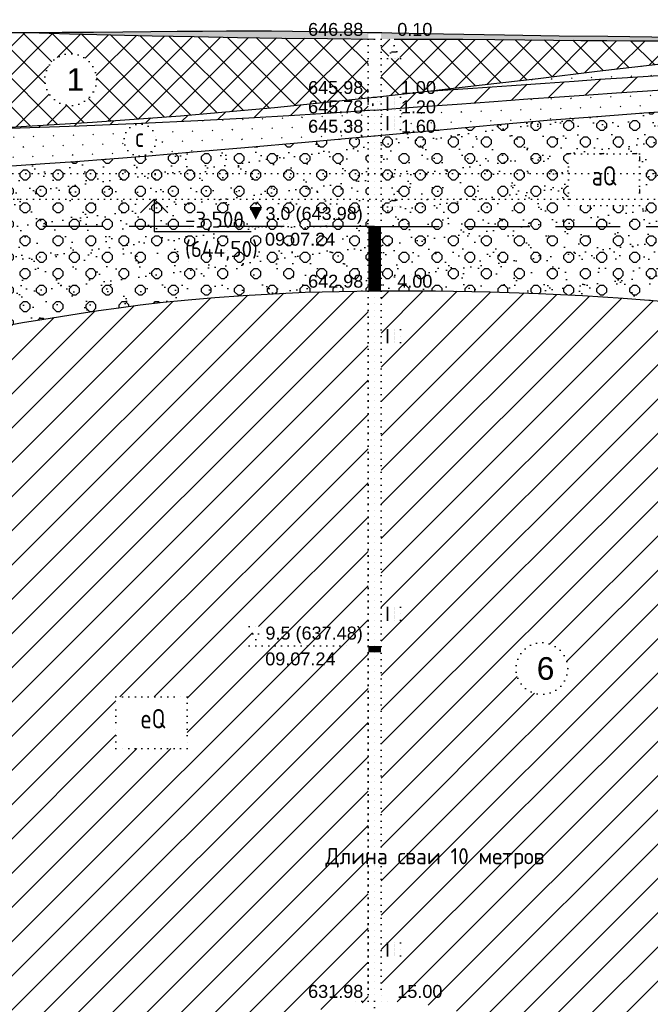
# Model space of a CAD drawing. Header units: millimetres. Extents: x -56135 to 1694203, y -446411 to -23139.
# Tile 54 of 256: x 340041 to 349799, y -121844 to -106594. Entities that reach past the tile are written whole.
import ezdxf

# ---------------------------------------------------------------- set-up
doc = ezdxf.new("R2010")
doc.units = ezdxf.units.MM
for name, pattern in [('CONTI', [1, 0, 1]), ('DASHED', [7, 5, -2, 0]), ('L2', [1, 0, 1])]:
    doc.linetypes.add(name, pattern=pattern)
for name, color, linetype, lineweight in [('0 Фундамент', 5, 'Continuous', 30), ('A-ANNO-NOTE-2', 7, 'Continuous', 18), ('G-ANNO-DIMS', 7, 'Continuous', 9), ('G-ANNO-DIMS-1', 7, 'Continuous', 18)]:
    doc.layers.add(name, color=color, linetype=linetype, lineweight=lineweight)
doc.layers.add('CUT_LRS', color=7, linetype='CONTI')
doc.layers.add('CUT_TST', color=7, linetype='CONTI')
doc.styles.add('ISOCPEUR', font='GOST_Common.ttf', dxfattribs={"height": 450})
doc.styles.get("Standard").update_dxf_attribs({"font": 'arial.ttf'})
pattern_1 = [(45, (-705.022, 159.7972), (-2.55, 2.55), [0.721249, -2.884996]), (45, (-704.002, 158.7772), (-2.55, 2.55), [0.721249, -2.884996]), (135, (-704.512, 158.7772), (-2.55, -2.55), [0.721249, -2.884996]), (135, (-703.492, 159.7972), (-2.55, -2.55), [0.721249, -2.884996]), (0, (-704.512, 158.7772), (2.55, 2.55), [0.51, -4.59]), (0, (-704.512, 160.3072), (2.55, 2.55), [0.51, -4.59]), (90, (-705.022, 159.2872), (-2.55, 2.55), [0.51, -4.59]), (90, (-703.492, 159.2872), (-2.55, 2.55), [0.51, -4.59])]
pattern_2 = [(37.5, (-706.807, 158.2672), (-0.125987, 3.853648), [0, -3.04, 0, -3.4, 0, -3.25]), (7.5, (-706.807, 158.267), (3.539553, 5.644292), [0, -1.64, 0, -2.74, 0, -1.05]), (327.5, (-709.267, 158.2672), (6.228284, 0.011318), [0, -1, 0, -3.6, 0, -4.7]), (317.5, (-709.267, 158.267), (6.012253, 1.75535), [0, -0.5, 0, -2.36, 0, -2.7])]
pattern_3 = [(45, (-706.807, 158.2672), (-2.65165, 2.65165), [])]
pattern_4 = [(45, (-706.807, 158.2672), (-1.484924, 1.484924), [0.15, -2.1])]

# ---------------------------------------------------------------- blocks, each defined once
blk = doc.blocks.new('UZ_971')
at = {"layer": 'CUT_TST', "color": 0}
for p, q in [((0, 0), (1, 2)), ((1, 2), (0.4, 0)), ((1, 2), (0.7, 0)), ((1, 2), (2, 0)), ((1, 2), (1, 0)), ((1, 2), (1.3, 0)), ((1, 2), (1.6, 0)), ((2, 0), (0, 0))]:
    blk.add_line(p, q, dxfattribs=at)
blk = doc.blocks.new('UZ_970')
at = {"layer": 'CUT_TST', "color": 0}
for p, q in [((0, 0), (0, 2)), ((0, 2), (2, 2)), ((0, 1.8), (2, 1.8)), ((0, 1.6), (2, 1.6)), ((2, 2), (2, 0)), ((0, 1.4), (2, 1.4)), ((0, 1.2), (2, 1.2)), ((0, 1), (2, 1)), ((0, 0.8), (2, 0.8)), ((0, 0.6), (2, 0.6)), ((0, 0.4), (2, 0.4)), ((0, 0.2), (2, 0.2)), ((2, 0), (0, 0))]:
    blk.add_line(p, q, dxfattribs=at)
blk = doc.blocks.new('геология разряи 2-2')
at = {"layer": 'CUT_LRS', "linetype": 'Continuous'}
h = blk.add_hatch(dxfattribs=at)
h.set_pattern_fill('POCHVA', color=256, scale=11, style=0)
h.set_pattern_definition([(0, (-706.807, 158.2672), (1.65, 2.2), [1.32, -1.98]), (0, (-706.587, 157.9372), (1.65, 2.2), [0.88, -2.42]), (0, (-706.367, 157.6072), (1.65, 2.2), [0.44, -2.86]), (90, (-706.1469, 156.8372), (-1.65, 2.2), [1.1, -3.3]), (53.13, (-705.377, 157.0792), (-3.3, 6e-06), [1.43, -1.32]), (53.13, (-704.937, 156.8372), (-3.3, 6e-06), [1.43, -1.32]), (53.13, (-704.497, 156.5952), (-3.3, 6e-06), [1.43, -1.32])])
h.paths.add_polyline_path([(-123.58, -198.43), (-132.18, -198.25), (-135.29, -198.2), (-138.53, -198.18), (-141.93, -198.17), (-145.48, -198.18), (-149.21, -198.2), (-153.12, -198.24), (-157.22, -198.27), (-161.53, -198.32), (-166.07, -198.36), (-170.91, -198.4), (-176.11, -198.43), (-169.8, -198.61), (-163.44, -198.78), (-157.02, -198.93), (-150.49, -199.07), (-143.81, -199.18), (-136.96, -199.29), (-129.9, -199.37), (-123.58, -199.44)])
h.paths.add_polyline_path([(-86.47, -199.02), (-94.02, -198.92), (-102.47, -198.79), (-111.95, -198.64), (-121.58, -198.47), (-121.58, -199.45), (-120.58, -199.45), (-119.58, -199.45), (-114.1, -199.46), (-108.91, -199.48), (-104, -199.52), (-99.34, -199.56), (-94.91, -199.6), (-90.69, -199.65), (-86.65, -199.69), (-82.77, -199.72), (-79.01, -199.74), (-75.26, -199.74), (-71.4, -199.74), (-67.28, -199.71), (-62.8, -199.68), (-57.82, -199.62), (-52.21, -199.55), (-45.85, -199.47), (-42.63, -199.09), (-44.81, -199.15), (-49.15, -199.22), (-53.58, -199.25), (-58.16, -199.25), (-62.96, -199.23), (-68.08, -199.2), (-73.62, -199.15), (-79.71, -199.1)])
h.paths.add_polyline_path([(-133.39, -199.45), (-125.53, -199.45), (-125.53, -196.44), (-133.39, -196.44)], flags=9)
h.paths.add_polyline_path([(-119.59, -199.45), (-114.73, -199.45), (-114.73, -196.44), (-119.59, -196.44)], flags=9)
at = {"layer": 'CUT_LRS'}
h = blk.add_hatch(dxfattribs=at)
h.set_pattern_fill('TEHNO', color=256, scale=25, style=0)
h.set_pattern_definition([(45, (-706.807, 158.2672), (-2.209709, 2.209709), []), (135, (-706.807, 158.2672), (-2.209709, -2.209709), [])])
h.paths.add_polyline_path([(-181.77, -198.44), (-187.94, -198.43), (-194.72, -198.4), (-202.18, -198.34), (-210.38, -198.25), (-220.58, -198.16), (-220.58, -214.15), (-220.58, -214.15), (-219.58, -214.15), (-218.58, -214.15), (-218.58, -214.15), (-212.11, -214.14), (-201.87, -213.98), (-190.83, -213.64), (-178.96, -213.1), (-166.24, -212.33), (-152.62, -211.32), (-138.08, -210.03), (-123.58, -208.55), (-123.58, -199.44), (-129.9, -199.37), (-136.96, -199.29), (-143.81, -199.18), (-150.49, -199.07), (-157.02, -198.93), (-163.44, -198.78), (-169.8, -198.61), (-176.11, -198.43)])
h.paths.add_polyline_path([(-165.62, -205.72, -1), (-173.62, -205.72, -1)], flags=16)
h.paths.add_polyline_path([(-188.82, -210.06), (-199.82, -210.06), (-199.82, -206.06), (-199.82, -202.06), (-188.82, -202.06)], flags=16)
h.paths.add_polyline_path([(-217.58, -202.15), (-219.58, -202.15), (-218.58, -200.15)], flags=16)
h.paths.add_polyline_path([(-217.58, -212.15), (-219.58, -212.15), (-218.58, -210.15)], flags=16)
h.paths.add_polyline_path([(-105.96, -206.55), (-97.29, -205.53), (-88.13, -204.44), (-78.27, -203.27), (-67.54, -202), (-55.72, -200.61), (-45.85, -199.47), (-52.21, -199.55), (-57.82, -199.62), (-62.8, -199.68), (-67.28, -199.71), (-71.4, -199.74), (-75.26, -199.74), (-79.01, -199.74), (-82.77, -199.72), (-86.65, -199.69), (-90.69, -199.65), (-94.91, -199.6), (-99.34, -199.56), (-104, -199.52), (-108.91, -199.48), (-114.1, -199.46), (-119.58, -199.45), (-120.58, -199.45), (-121.58, -199.45), (-121.58, -208.34), (-114.33, -207.52)])
h.paths.add_polyline_path([(-118.58, -202.45), (-120.58, -202.45), (-119.58, -200.45)], flags=16)
h.paths.add_polyline_path([(-196.95, -203.51), (-192.45, -203.51), (-192.45, -208.02), (-196.95, -208.02)], flags=8)
h.paths.add_polyline_path([(-171.14, -203.09), (-168.39, -203.09), (-168.39, -208.34), (-171.14, -208.34)], flags=8)
h.paths.add_polyline_path([(-133.39, -211.45), (-125.67, -211.45), (-125.67, -208.44), (-133.39, -208.44)], flags=25)
h.paths.add_polyline_path([(-133.39, -208.45), (-125.67, -208.45), (-125.67, -205.44), (-133.39, -205.44)], flags=24)
h.paths.add_polyline_path([(-218.59, -214.15), (-213.73, -214.15), (-213.73, -211.14), (-218.59, -211.14)], flags=9)
h.paths.add_polyline_path([(-119.03, -208.45), (-114.17, -208.45), (-114.17, -205.44), (-119.03, -205.44)], flags=9)
at = {"layer": 'CUT_LRS', "linetype": 'Continuous'}
h = blk.add_hatch(dxfattribs=at)
h.set_pattern_fill('SUGL_D', color=256, scale=30, style=0)
h.set_pattern_definition(pattern_3)
h.paths.add_polyline_path([(-54.85, -206.2), (-50.72, -206.08), (-46.36, -205.97), (-41.82, -205.89), (-37.17, -205.82), (-32.49, -205.76), (-27.87, -205.71), (-23.36, -205.68), (-19.06, -205.66), (-15.03, -205.65), (-14.03, -205.65), (-14.03, -203.65), (-15.03, -203.65), (-19.06, -203.66), (-23.36, -203.68), (-27.85, -203.71), (-32.47, -203.75), (-37.12, -203.8), (-41.72, -203.86), (-46.21, -203.93), (-50.5, -204.01), (-54.52, -204.1), (-58.31, -204.21), (-61.88, -204.32), (-65.29, -204.44), (-68.56, -204.58), (-71.73, -204.73), (-74.83, -204.88), (-77.91, -205.06), (-81.01, -205.24), (-84.26, -205.45), (-87.78, -205.68), (-91.72, -205.95), (-96.2, -206.26), (-101.38, -206.62), (-107.37, -207.04), (-114.33, -207.52), (-121.58, -208.34), (-121.58, -208.45), (-120.58, -208.45), (-118.58, -208.45), (-118.58, -210.15), (-115.93, -209.95), (-109.79, -209.51), (-104.12, -209.1), (-98.87, -208.72), (-93.99, -208.38), (-89.44, -208.07), (-85.17, -207.79), (-81.13, -207.52), (-77.27, -207.28), (-73.53, -207.05), (-69.87, -206.85), (-66.23, -206.66), (-62.55, -206.49), (-58.77, -206.33)])
h.paths.add_polyline_path([(-23.84, -207.65), (-15.98, -207.65), (-15.98, -204.64), (-23.84, -204.64)], flags=25)
h.paths.add_polyline_path([(-23.84, -204.65), (-15.98, -204.65), (-15.98, -201.64), (-23.84, -201.64)], flags=9)
h.paths.add_polyline_path([(-119.03, -211.45), (-114.17, -211.45), (-114.17, -208.44), (-119.03, -208.44)], flags=9)
h.paths.add_polyline_path([(-119.03, -208.45), (-114.17, -208.45), (-114.17, -205.44), (-119.03, -205.44)], flags=25)
h = blk.add_hatch(dxfattribs=at)
h.set_pattern_fill('PESOK_S', color=256, scale=30, style=0)
h.set_pattern_definition(pattern_4)
h.paths.add_polyline_path([(-14.03, -201.65), (-15.03, -201.65), (-16.03, -201.65), (-19.56, -201.65), (-22.8, -201.66), (-25.81, -201.68), (-28.66, -201.71), (-31.41, -201.74), (-34.11, -201.78), (-36.85, -201.81), (-39.67, -201.86), (-42.65, -201.9), (-45.84, -201.94), (-49.31, -202), (-53.11, -202.08), (-57.31, -202.17), (-61.97, -202.29), (-67.15, -202.44), (-72.9, -202.63), (-78.27, -203.27), (-88.13, -204.44), (-97.29, -205.53), (-105.96, -206.55), (-114.33, -207.52), (-107.37, -207.04), (-101.38, -206.62), (-96.2, -206.26), (-91.72, -205.95), (-87.78, -205.68), (-84.26, -205.45), (-81.01, -205.24), (-77.91, -205.06), (-74.83, -204.88), (-71.73, -204.73), (-68.56, -204.58), (-65.29, -204.44), (-61.88, -204.32), (-58.31, -204.21), (-54.52, -204.1), (-50.5, -204.01), (-46.21, -203.93), (-41.72, -203.86), (-37.12, -203.8), (-32.47, -203.75), (-27.85, -203.71), (-23.36, -203.68), (-19.06, -203.66), (-15.03, -203.65), (-14.03, -203.65)])
h.paths.add_polyline_path([(-23.84, -204.65), (-15.98, -204.65), (-15.98, -201.64), (-23.84, -201.64)], flags=9)
h = blk.add_hatch(dxfattribs=at)
h.set_pattern_fill('PESOK_S', color=256, scale=30, style=0)
h.set_pattern_definition(pattern_4)
h.paths.add_polyline_path([(-36.91, -208.81), (-30.99, -208.71), (-25.07, -208.65), (-19.09, -208.63), (-14.03, -208.64), (-14.03, -205.65), (-15.03, -205.65), (-19.06, -205.66), (-23.36, -205.68), (-27.87, -205.71), (-32.49, -205.76), (-37.17, -205.82), (-41.82, -205.89), (-46.36, -205.97), (-50.72, -206.08), (-54.85, -206.2), (-58.77, -206.33), (-62.55, -206.49), (-66.23, -206.66), (-69.87, -206.85), (-73.53, -207.05), (-77.27, -207.28), (-81.13, -207.52), (-85.17, -207.79), (-89.44, -208.07), (-93.99, -208.38), (-98.87, -208.72), (-104.12, -209.1), (-109.79, -209.51), (-115.93, -209.95), (-118.58, -210.15), (-118.58, -210.45), (-120.58, -210.45), (-121.58, -210.45), (-121.58, -214.35), (-113.03, -213.54), (-104.16, -212.74), (-95.9, -212.03), (-88.17, -211.42), (-80.9, -210.88), (-74.01, -210.42), (-67.43, -210.02), (-61.08, -209.69), (-54.89, -209.4), (-48.82, -209.16), (-42.84, -208.96)])
h.paths.add_polyline_path([(-118.58, -211.45), (-118.58, -213.45), (-120.58, -213.45), (-120.58, -211.45)], flags=16)
h.paths.add_polyline_path([(-23.84, -210.65), (-16.12, -210.65), (-16.12, -207.64), (-23.84, -207.64)], flags=25)
h.paths.add_polyline_path([(-23.84, -207.65), (-15.98, -207.65), (-15.98, -204.64), (-23.84, -204.64)], flags=9)
h.paths.add_polyline_path([(-119.03, -214.45), (-114.17, -214.45), (-114.17, -211.44), (-119.03, -211.44)], flags=9)
h.paths.add_polyline_path([(-119.03, -211.45), (-114.17, -211.45), (-114.17, -208.44), (-119.03, -208.44)], flags=24)
h = blk.add_hatch(dxfattribs=at)
h.set_pattern_fill('SUGL_D', color=256, scale=30, style=0)
h.set_pattern_definition(pattern_3)
h.paths.add_polyline_path([(-123.58, -208.55), (-138.08, -210.03), (-152.62, -211.32), (-166.24, -212.33), (-178.96, -213.1), (-190.83, -213.64), (-178.99, -213.29), (-168.3, -212.91), (-158.64, -212.52), (-149.93, -212.12), (-142.07, -211.71), (-134.96, -211.29), (-128.49, -210.87), (-123.58, -210.52)])
h.paths.add_polyline_path([(-133.39, -211.45), (-125.67, -211.45), (-125.67, -208.44), (-133.39, -208.44)], flags=9)
h = blk.add_hatch(dxfattribs=at)
h.set_pattern_fill('PESOK_S', color=256, scale=30, style=0)
h.set_pattern_definition(pattern_4)
h.paths.add_polyline_path([(-142.65, -216.24), (-133.35, -215.42), (-123.58, -214.54), (-123.58, -210.52), (-128.49, -210.87), (-134.96, -211.29), (-142.07, -211.71), (-149.93, -212.12), (-158.64, -212.52), (-168.3, -212.91), (-178.89, -213.28), (-178.89, -219.07), (-178, -219.02), (-173.6, -218.72), (-168.86, -218.39), (-163.58, -217.99), (-157.57, -217.51), (-150.66, -216.93)])
h.paths.add_polyline_path([(-161.37, -215.07, -1), (-156.41, -215.07, -1)], flags=16)
h.paths.add_polyline_path([(-159.61, -213.07), (-158.37, -213.07), (-158.37, -216.27), (-159.61, -216.27)], flags=8)
h.paths.add_polyline_path([(-133.39, -214.45), (-125.81, -214.45), (-125.81, -211.44), (-133.39, -211.44)], flags=24)
h.paths.add_polyline_path([(-133.39, -211.45), (-125.67, -211.45), (-125.67, -208.44), (-133.39, -208.44)], flags=9)
at = {"layer": 'CUT_LRS'}
h = blk.add_hatch(dxfattribs=at)
h.set_pattern_fill('GR_GR', color=256, scale=17, style=0)
h.set_pattern_definition(pattern_1)
h.paths.add_polyline_path([(-42.84, -208.96), (-48.82, -209.16), (-54.89, -209.4), (-61.08, -209.69), (-67.43, -210.02), (-69.78, -210.17), (-68.22, -212.92, -0.574354), (-62.25, -216.4, -1), (-70.25, -216.4, -0.270362), (-68.22, -212.92), (-69.78, -210.17), (-74.01, -210.42), (-80.9, -210.88), (-88.17, -211.42), (-95.9, -212.03), (-104.16, -212.74), (-113.03, -213.54), (-121.58, -214.35), (-121.58, -238.45), (-120.58, -238.45), (-119.58, -238.45), (-113.17, -238.46), (-104.78, -238.6), (-97.24, -238.84), (-90.41, -239.18), (-84.1, -239.59), (-78.17, -240.06), (-72.44, -240.55), (-66.75, -241.06), (-60.95, -241.56), (-54.99, -242.04), (-48.81, -242.49), (-42.36, -242.88), (-35.61, -243.21), (-28.5, -243.46), (-20.99, -243.61), (-14.03, -243.64), (-14.03, -208.64), (-19.09, -208.63), (-25.07, -208.65), (-30.99, -208.71), (-36.91, -208.81)])
h.paths.add_polyline_path([(-41.2, -221.45, -1), (-49.2, -221.45, -1)], flags=16)
h.paths.add_polyline_path([(-81.59, -217.24), (-81.59, -225.24), (-92.59, -225.24), (-92.59, -221.24), (-92.59, -217.24)], flags=16)
h.paths.add_polyline_path([(-120.58, -225.45), (-119.58, -223.45), (-118.58, -225.45)], flags=16)
h.paths.add_polyline_path([(-46.94, -225.2), (-43.19, -225.2), (-43.19, -218.08), (-46.94, -218.08)], flags=24)
h.paths.add_polyline_path([(-89.92, -223.84), (-84.57, -223.84), (-84.57, -217.74), (-89.92, -217.74)], flags=8)
h.paths.add_polyline_path([(-30.41, -229.15), (-20.99, -229.15), (-20.99, -226.15), (-30.41, -226.15)], flags=24)
h.paths.add_polyline_path([(-30.51, -225.36), (-17.51, -225.36), (-17.51, -221.93), (-30.51, -221.93)], flags=24)
h.paths.add_polyline_path([(-23.83, -243.65), (-15.98, -243.65), (-15.98, -240.65), (-23.83, -240.65)], flags=9)
h.paths.add_polyline_path([(-23.83, -210.65), (-16.12, -210.65), (-16.12, -207.65), (-23.83, -207.65)], flags=9)
h.paths.add_polyline_path([(-119.58, -238.45), (-114.3, -238.45), (-114.3, -235.45), (-119.58, -235.45)], flags=25)
h.paths.add_polyline_path([(-119.03, -214.45), (-114.17, -214.45), (-114.17, -211.45), (-119.03, -211.45)], flags=24)
h = blk.add_hatch(dxfattribs=at)
h.set_pattern_fill('AR-SAND', color=256, scale=2, style=0)
h.set_pattern_definition(pattern_2)
h.paths.add_polyline_path([(-70.25, -216.4, -0.270362), (-68.22, -212.92), (-69.78, -210.17), (-74.01, -210.42), (-80.9, -210.88), (-88.17, -211.42), (-95.9, -212.03), (-104.16, -212.74), (-113.03, -213.54), (-121.58, -214.35), (-121.58, -238.45), (-120.58, -238.45), (-119.58, -238.45), (-113.17, -238.46), (-104.78, -238.6), (-97.24, -238.84), (-90.41, -239.18), (-84.1, -239.59), (-78.17, -240.06), (-72.44, -240.55), (-66.75, -241.06), (-60.95, -241.56), (-54.99, -242.04), (-48.81, -242.49), (-42.36, -242.88), (-35.61, -243.21), (-28.5, -243.46), (-20.99, -243.61), (-14.03, -243.64), (-14.03, -208.64), (-19.09, -208.63), (-25.07, -208.65), (-30.99, -208.71), (-36.91, -208.81), (-42.84, -208.96), (-48.82, -209.16), (-54.89, -209.4), (-61.08, -209.69), (-67.43, -210.02), (-69.78, -210.17), (-68.22, -212.92, -0.574354), (-62.25, -216.4, -1)])
h.paths.add_polyline_path([(-41.2, -221.45, -1), (-49.2, -221.45, -1)], flags=16)
h.paths.add_polyline_path([(-81.59, -225.24), (-92.59, -225.24), (-92.59, -221.24), (-92.59, -217.24), (-81.59, -217.24)], flags=16)
h.paths.add_polyline_path([(-120.58, -225.45), (-119.58, -223.45), (-118.58, -225.45)], flags=16)
h.paths.add_polyline_path([(-46.94, -225.2), (-43.19, -225.2), (-43.19, -218.08), (-46.94, -218.08)], flags=24)
h.paths.add_polyline_path([(-89.92, -223.84), (-84.57, -223.84), (-84.57, -217.74), (-89.92, -217.74)], flags=8)
h.paths.add_polyline_path([(-30.41, -229.15), (-20.99, -229.15), (-20.99, -226.15), (-30.41, -226.15)], flags=24)
h.paths.add_polyline_path([(-30.51, -225.36), (-17.51, -225.36), (-17.51, -221.93), (-30.51, -221.93)], flags=24)
h.paths.add_polyline_path([(-23.83, -243.65), (-15.98, -243.65), (-15.98, -240.65), (-23.83, -240.65)], flags=9)
h.paths.add_polyline_path([(-23.83, -210.65), (-16.12, -210.65), (-16.12, -207.65), (-23.83, -207.65)], flags=9)
h.paths.add_polyline_path([(-119.58, -238.45), (-114.3, -238.45), (-114.3, -235.45), (-119.58, -235.45)], flags=25)
h.paths.add_polyline_path([(-119.03, -214.45), (-114.17, -214.45), (-114.17, -211.45), (-119.03, -211.45)], flags=24)
h = blk.add_hatch(dxfattribs=at)
h.set_pattern_fill('GR_GR', color=256, scale=17, style=0)
h.set_pattern_definition(pattern_1)
h.paths.add_polyline_path([(-165.3, -241.48), (-162.18, -241.05), (-158.87, -240.63), (-155.29, -240.22), (-151.44, -239.83), (-147.32, -239.47), (-142.93, -239.15), (-138.26, -238.88), (-133.32, -238.67), (-128.09, -238.52), (-123.58, -238.46), (-123.58, -214.54), (-133.35, -215.42), (-142.65, -216.24), (-150.66, -216.93), (-157.57, -217.51), (-163.58, -217.99), (-168.86, -218.39), (-173.6, -218.72), (-178, -219.02), (-182.23, -219.28), (-186.43, -219.51), (-190.74, -219.7), (-195.29, -219.87), (-200.22, -220), (-205.65, -220.09), (-211.73, -220.14), (-218.58, -220.15), (-220.58, -220.15), (-220.58, -248.11), (-215.34, -247.93), (-209.58, -247.6), (-204.28, -247.19), (-199.39, -246.7), (-194.9, -246.17), (-190.76, -245.6), (-186.94, -245.02), (-183.41, -244.45), (-180.13, -243.9), (-177.05, -243.37), (-174.08, -242.87), (-171.18, -242.39), (-168.28, -241.93)])
h.paths.add_polyline_path([(-196.7, -236.93, -1), (-204.7, -236.93, -1)], flags=16)
h.paths.add_polyline_path([(-217.58, -236.15), (-219.58, -236.15), (-218.58, -234.15)], flags=16)
h.paths.add_polyline_path([(-202.18, -234.31), (-198.93, -234.31), (-198.93, -239.56), (-202.18, -239.56)], flags=8)
h.paths.add_polyline_path([(-140.05, -231.95), (-130.48, -231.95), (-130.48, -228.94), (-140.05, -228.94)], flags=24)
h.paths.add_polyline_path([(-140.06, -228.16), (-127.34, -228.16), (-127.34, -224.73), (-140.06, -224.73)], flags=24)
h.paths.add_polyline_path([(-133.39, -238.45), (-125.53, -238.45), (-125.53, -235.44), (-133.39, -235.44)], flags=24)
h.paths.add_polyline_path([(-218.59, -248.15), (-213.44, -248.15), (-213.44, -245.14), (-218.59, -245.14)], flags=9)
h = blk.add_hatch(dxfattribs=at)
h.set_pattern_fill('AR-SAND', color=256, scale=2, style=0)
h.set_pattern_definition(pattern_2)
h.paths.add_polyline_path([(-168.86, -218.39), (-173.6, -218.72), (-178, -219.02), (-182.23, -219.28), (-186.43, -219.51), (-190.74, -219.7), (-195.29, -219.87), (-200.22, -220), (-205.65, -220.09), (-211.73, -220.14), (-218.58, -220.15), (-220.58, -220.15), (-220.58, -248.11), (-215.34, -247.93), (-209.58, -247.6), (-204.28, -247.19), (-199.39, -246.7), (-194.9, -246.17), (-190.76, -245.6), (-186.94, -245.02), (-183.41, -244.45), (-180.13, -243.9), (-177.05, -243.37), (-174.08, -242.87), (-171.18, -242.39), (-168.28, -241.93), (-165.3, -241.48), (-162.18, -241.05), (-158.87, -240.63), (-155.29, -240.22), (-151.44, -239.83), (-147.32, -239.47), (-142.93, -239.15), (-138.26, -238.88), (-133.32, -238.67), (-128.09, -238.52), (-123.58, -238.46), (-123.58, -214.54), (-133.35, -215.42), (-142.65, -216.24), (-150.66, -216.93), (-157.57, -217.51), (-163.58, -217.99)])
h.paths.add_polyline_path([(-196.7, -236.93, -1), (-204.7, -236.93, -1)], flags=16)
h.paths.add_polyline_path([(-217.58, -236.15), (-219.58, -236.15), (-218.58, -234.15)], flags=16)
h.paths.add_polyline_path([(-202.18, -234.31), (-198.93, -234.31), (-198.93, -239.56), (-202.18, -239.56)], flags=8)
h.paths.add_polyline_path([(-140.05, -231.95), (-130.48, -231.95), (-130.48, -228.94), (-140.05, -228.94)], flags=24)
h.paths.add_polyline_path([(-140.06, -228.16), (-127.34, -228.16), (-127.34, -224.73), (-140.06, -224.73)], flags=24)
h.paths.add_polyline_path([(-133.39, -238.45), (-125.53, -238.45), (-125.53, -235.44), (-133.39, -235.44)], flags=24)
h.paths.add_polyline_path([(-218.59, -248.15), (-213.44, -248.15), (-213.44, -245.14), (-218.59, -245.14)], flags=9)
at = {"layer": 'CUT_LRS', "linetype": 'Continuous'}
h = blk.add_hatch(dxfattribs=at)
h.set_pattern_fill('SUGL_D', color=256, scale=30, style=0)
h.set_pattern_definition(pattern_3)
h.paths.add_polyline_path([(-123.58, -238.46), (-128.09, -238.52), (-133.32, -238.67), (-138.26, -238.88), (-142.93, -239.15), (-147.32, -239.47), (-151.44, -239.83), (-155.29, -240.22), (-158.87, -240.63), (-162.18, -241.05), (-165.3, -241.48), (-168.28, -241.93), (-171.18, -242.39), (-174.08, -242.87), (-177.05, -243.37), (-180.13, -243.9), (-183.41, -244.45), (-186.94, -245.02), (-190.76, -245.6), (-194.9, -246.17), (-199.39, -246.7), (-204.28, -247.19), (-209.58, -247.6), (-215.34, -247.93), (-220.58, -248.11), (-220.58, -427.9), (-215.47, -426.62), (-209.97, -424.4), (-205, -421.6), (-200.48, -418.28), (-196.33, -414.55), (-192.47, -410.5), (-188.83, -406.21), (-185.33, -401.78), (-181.89, -397.29), (-178.51, -392.78), (-175.16, -388.29), (-171.83, -383.85), (-168.51, -379.51), (-165.19, -375.29), (-161.86, -371.23), (-158.5, -367.37), (-155.09, -363.74), (-151.55, -360.39), (-147.8, -357.35), (-143.73, -354.68), (-139.27, -352.41), (-134.32, -350.58), (-128.79, -349.25), (-123.58, -348.58)])
h.paths.add_polyline_path([(-217.58, -269.15), (-217.58, -271.15), (-219.58, -271.15), (-219.58, -269.15)], flags=16)
h.paths.add_polyline_path([(-217.58, -251.15), (-219.58, -251.15), (-219.58, -249.15), (-217.58, -249.15)], flags=16)
h.paths.add_polyline_path([(-162.61, -301.32), (-151.61, -301.32), (-151.61, -309.32), (-162.61, -309.32), (-162.61, -305.32)], flags=16)
h.paths.add_polyline_path([(-141.98, -290.45), (-139.98, -290.45), (-140.98, -292.45)], flags=16)
h.paths.add_polyline_path([(-217.58, -297.15), (-217.58, -299.15), (-219.58, -299.15), (-219.58, -297.15)], flags=16)
h.paths.add_polyline_path([(-189.55, -319.4, -1), (-197.55, -319.4, -1)], flags=16)
h.paths.add_polyline_path([(-217.58, -327.15), (-217.58, -329.15), (-219.58, -329.15), (-219.58, -327.15)], flags=16)
h.paths.add_polyline_path([(-217.58, -351.15), (-217.58, -353.15), (-219.58, -353.15), (-219.58, -351.15)], flags=16)
h.paths.add_polyline_path([(-217.58, -381.15), (-217.58, -383.15), (-219.58, -383.15), (-219.58, -381.15)], flags=16)
h.paths.add_polyline_path([(-217.58, -410.15), (-217.58, -412.15), (-219.58, -412.15), (-219.58, -410.15)], flags=16)
h.paths.add_polyline_path([(-159.58, -302.46), (-154.65, -302.46), (-154.65, -306.96), (-159.58, -306.96)], flags=8)
h.paths.add_polyline_path([(-195.21, -316.78), (-191.7, -316.78), (-191.7, -322.03), (-195.21, -322.03)], flags=8)
h.paths.add_polyline_path([(-140.01, -296.95), (-130.44, -296.95), (-130.44, -293.94), (-140.01, -293.94)], flags=24)
h.paths.add_polyline_path([(-140.06, -293.16), (-127.34, -293.16), (-127.34, -289.73), (-140.06, -289.73)], flags=24)
h.paths.add_polyline_path([(-133.39, -348.45), (-126.1, -348.45), (-126.1, -345.44), (-133.39, -345.44)], flags=24)
h.paths.add_polyline_path([(-218.59, -428.15), (-212.15, -428.15), (-212.15, -425.14), (-218.59, -425.14)], flags=9)
h = blk.add_hatch(dxfattribs=at)
h.set_pattern_fill('SUGL_D', color=256, scale=30, style=0)
h.set_pattern_definition(pattern_3)
h.paths.add_polyline_path([(-14.03, -243.64), (-20.99, -243.61), (-28.5, -243.46), (-35.61, -243.21), (-42.36, -242.88), (-48.81, -242.49), (-54.99, -242.04), (-60.95, -241.56), (-66.75, -241.06), (-72.44, -240.55), (-78.17, -240.06), (-84.1, -239.59), (-90.41, -239.18), (-97.24, -238.84), (-104.78, -238.6), (-113.17, -238.46), (-121.58, -238.45), (-121.58, -348.49), (-117.41, -348.64), (-112.46, -349.34), (-107.64, -350.57), (-102.85, -352.38), (-97.99, -354.79), (-92.96, -357.86), (-87.66, -361.6), (-81.99, -366.06), (-75.86, -371.27), (-69.19, -377.22), (-61.88, -383.9), (-53.87, -391.29), (-45.05, -399.37), (-35.37, -408.13), (-24.72, -417.57), (-14.19, -426.65), (-14.03, -426.65)])
h.paths.add_polyline_path([(-92.7, -296.93, -1), (-100.7, -296.93, -1)], flags=16)
h.paths.add_polyline_path([(-73.55, -293.51), (-62.55, -293.51), (-62.55, -301.51), (-73.55, -301.51), (-73.55, -297.51)], flags=16)
h.paths.add_polyline_path([(-118.58, -287.45), (-118.58, -289.45), (-120.58, -289.45), (-120.58, -287.45)], flags=16)
h.paths.add_polyline_path([(-118.58, -246.45), (-120.58, -246.45), (-120.58, -244.45), (-118.58, -244.45)], flags=16)
h.paths.add_polyline_path([(-35.74, -298.22, -1), (-43.74, -298.22, -1)], flags=16)
h.paths.add_polyline_path([(-32.43, -261.65), (-30.43, -261.65), (-31.43, -263.65)], flags=16)
h.paths.add_polyline_path([(-118.58, -339.45), (-118.58, -341.45), (-120.58, -341.45), (-120.58, -339.45)], flags=16)
h.paths.add_polyline_path([(-70.52, -294.65), (-65.59, -294.65), (-65.59, -299.15), (-70.52, -299.15)], flags=8)
h.paths.add_polyline_path([(-41.4, -295.59), (-37.89, -295.59), (-37.89, -300.85), (-41.4, -300.85)], flags=8)
h.paths.add_polyline_path([(-98.36, -294.3), (-94.86, -294.3), (-94.86, -299.56), (-98.36, -299.56)], flags=8)
h.paths.add_polyline_path([(-30.46, -268.15), (-21.03, -268.15), (-21.03, -265.14), (-30.46, -265.14)], flags=24)
h.paths.add_polyline_path([(-30.51, -264.36), (-17.65, -264.36), (-17.65, -260.93), (-30.51, -260.93)], flags=24)
h.paths.add_polyline_path([(-119.59, -348.45), (-113.58, -348.45), (-113.58, -345.44), (-119.59, -345.44)], flags=24)
for p, q in [((-125.58, -199.45), (-124.58, -199.45)), ((-124.58, -199.45), (-122.58, -199.45)), ((-123.58, -198.45), (-123.58, -348.45)), ((-122.58, -199.45), (-120.58, -199.45)), ((-121.58, -198.45), (-121.58, -348.45)), ((-120.58, -199.45), (-119.58, -199.45)), ((-125.58, -208.45), (-124.58, -208.45)), ((-124.58, -208.45), (-122.58, -208.45)), ((-123.58, -208.45), (-121.58, -208.45)), ((-123.58, -208.75), (-121.88, -210.45)), ((-122.78, -208.45), (-121.58, -209.65)), ((-122.58, -208.45), (-120.58, -208.45)), ((-122.58, -208.45), (-121.58, -209.45)), ((-122.38, -208.45), (-121.58, -209.25)), ((-120.58, -208.45), (-119.58, -208.45)), ((-124.58, -210.45), (-122.58, -210.45)), ((-123.58, -208.95), (-122.08, -210.45)), ((-123.58, -209.15), (-122.28, -210.45)), ((-123.58, -210.25), (-123.38, -210.45)), ((-123.58, -210.45), (-121.58, -210.45)), ((-123.58, -210.45), (-123.58, -210.45)), ((-123.58, -210.45), (-121.58, -210.45)), ((-123.58, -210.45), (-121.58, -210.45)), ((-122.58, -210.45), (-120.58, -210.45)), ((-123.58, -211.45), (-121.58, -211.45)), ((-123.58, -212.45), (-121.58, -212.45)), ((-123.58, -213.45), (-121.58, -213.45)), ((-125.58, -214.45), (-124.58, -214.45)), ((-124.58, -214.45), (-122.58, -214.45)), ((-123.58, -214.45), (-121.58, -214.45)), ((-123.58, -214.45), (-121.58, -214.45)), ((-123.58, -214.45), (-121.58, -214.45)), ((-123.58, -214.45), (-121.58, -214.45)), ((-122.58, -214.45), (-120.58, -214.45)), ((-120.58, -214.45), (-119.58, -214.45)), ((-123.58, -215.45), (-121.58, -215.45)), ((-123.58, -216.45), (-121.58, -216.45)), ((-123.58, -217.45), (-121.58, -217.45)), ((-123.58, -218.45), (-121.58, -218.45)), ((-123.58, -219.45), (-121.58, -219.45)), ((-123.58, -220.45), (-121.58, -220.45)), ((-123.58, -221.45), (-121.58, -221.45)), ((-123.58, -222.45), (-121.58, -222.45)), ((-123.58, -223.45), (-121.58, -223.45)), ((-123.58, -224.45), (-121.58, -224.45)), ((-123.58, -225.45), (-121.58, -225.45)), ((-123.58, -226.45), (-121.58, -226.45)), ((-123.58, -227.45), (-121.58, -227.45)), ((-123.58, -228.45), (-121.58, -228.45)), ((-123.58, -228.45), (-121.58, -228.45)), ((-123.58, -228.45), (-121.58, -228.45)), ((-125.58, -238.45), (-124.58, -238.45)), ((-124.58, -238.45), (-122.58, -238.45)), ((-123.58, -238.45), (-121.58, -238.45)), ((-123.58, -238.45), (-121.58, -238.45)), ((-123.58, -238.45), (-121.58, -238.45)), ((-122.58, -238.45), (-120.58, -238.45)), ((-120.58, -238.45), (-119.58, -238.45)), ((-123.58, -239.45), (-121.58, -239.45)), ((-123.58, -240.45), (-121.58, -240.45)), ((-123.58, -241.45), (-121.58, -241.45)), ((-123.58, -242.45), (-121.58, -242.45)), ((-123.58, -243.45), (-121.58, -243.45)), ((-123.58, -244.45), (-121.58, -244.45)), ((-123.58, -245.45), (-121.58, -245.45)), ((-123.58, -246.45), (-121.58, -246.45)), ((-123.58, -247.45), (-121.58, -247.45)), ((-123.58, -248.45), (-121.58, -248.45)), ((-123.58, -249.45), (-121.58, -249.45)), ((-123.58, -250.45), (-121.58, -250.45)), ((-123.58, -251.45), (-121.58, -251.45)), ((-123.58, -252.45), (-121.58, -252.45)), ((-123.58, -253.45), (-121.58, -253.45)), ((-123.58, -254.45), (-121.58, -254.45)), ((-123.58, -255.45), (-121.58, -255.45)), ((-123.58, -256.45), (-121.58, -256.45)), ((-123.58, -257.45), (-121.58, -257.45)), ((-123.58, -258.45), (-121.58, -258.45)), ((-123.58, -259.45), (-121.58, -259.45)), ((-123.58, -260.45), (-121.58, -260.45)), ((-123.58, -261.45), (-121.58, -261.45)), ((-123.58, -262.45), (-121.58, -262.45)), ((-123.58, -263.45), (-121.58, -263.45)), ((-123.58, -264.45), (-121.58, -264.45)), ((-123.58, -265.45), (-121.58, -265.45)), ((-123.58, -266.45), (-121.58, -266.45)), ((-123.58, -267.45), (-121.58, -267.45)), ((-123.58, -268.45), (-121.58, -268.45)), ((-123.58, -269.45), (-121.58, -269.45)), ((-123.58, -270.45), (-121.58, -270.45)), ((-123.58, -271.45), (-121.58, -271.45)), ((-123.58, -272.45), (-121.58, -272.45)), ((-123.58, -273.45), (-121.58, -273.45)), ((-123.58, -274.45), (-121.58, -274.45)), ((-123.58, -275.45), (-121.58, -275.45)), ((-123.58, -276.45), (-121.58, -276.45)), ((-123.58, -277.45), (-121.58, -277.45)), ((-123.58, -278.45), (-121.58, -278.45)), ((-123.58, -279.45), (-121.58, -279.45)), ((-123.58, -280.45), (-121.58, -280.45)), ((-123.58, -281.45), (-121.58, -281.45)), ((-123.58, -282.45), (-121.58, -282.45)), ((-123.58, -283.45), (-121.58, -283.45)), ((-123.58, -284.45), (-121.58, -284.45)), ((-123.58, -285.45), (-121.58, -285.45)), ((-123.58, -286.45), (-121.58, -286.45)), ((-123.58, -287.45), (-121.58, -287.45)), ((-123.58, -288.45), (-121.58, -288.45)), ((-123.58, -289.45), (-121.58, -289.45)), ((-123.58, -290.45), (-121.58, -290.45)), ((-123.58, -291.45), (-121.58, -291.45)), ((-123.58, -292.45), (-121.58, -292.45)), ((-123.58, -293.45), (-121.58, -293.45)), ((-123.58, -293.45), (-121.58, -293.45)), ((-123.58, -293.45), (-121.58, -293.45)), ((-123.58, -294.45), (-121.58, -294.45)), ((-123.58, -294.45), (-121.58, -294.45)), ((-123.58, -294.45), (-121.58, -294.45)), ((-123.58, -295.45), (-121.58, -295.45)), ((-123.58, -296.45), (-121.58, -296.45)), ((-123.58, -297.45), (-121.58, -297.45)), ((-123.58, -298.45), (-121.58, -298.45)), ((-123.58, -299.45), (-121.58, -299.45)), ((-123.58, -300.45), (-121.58, -300.45)), ((-123.58, -301.45), (-121.58, -301.45)), ((-123.58, -302.45), (-121.58, -302.45)), ((-123.58, -303.45), (-121.58, -303.45)), ((-123.58, -304.45), (-121.58, -304.45)), ((-123.58, -305.45), (-121.58, -305.45)), ((-123.58, -306.45), (-121.58, -306.45)), ((-123.58, -307.45), (-121.58, -307.45)), ((-123.58, -308.45), (-121.58, -308.45)), ((-123.58, -309.45), (-121.58, -309.45)), ((-123.58, -310.45), (-121.58, -310.45)), ((-123.58, -311.45), (-121.58, -311.45)), ((-123.58, -312.45), (-121.58, -312.45)), ((-123.58, -313.45), (-121.58, -313.45)), ((-123.58, -314.45), (-121.58, -314.45)), ((-123.58, -315.45), (-121.58, -315.45)), ((-123.58, -316.45), (-121.58, -316.45)), ((-123.58, -317.45), (-121.58, -317.45)), ((-123.58, -318.45), (-121.58, -318.45)), ((-123.58, -319.45), (-121.58, -319.45)), ((-123.58, -320.45), (-121.58, -320.45)), ((-123.58, -321.45), (-121.58, -321.45)), ((-123.58, -322.45), (-121.58, -322.45)), ((-123.58, -323.45), (-121.58, -323.45)), ((-123.58, -324.45), (-121.58, -324.45)), ((-123.58, -325.45), (-121.58, -325.45)), ((-123.58, -326.45), (-121.58, -326.45)), ((-123.58, -327.45), (-121.58, -327.45)), ((-123.58, -328.45), (-121.58, -328.45)), ((-123.58, -329.45), (-121.58, -329.45)), ((-123.58, -330.45), (-121.58, -330.45)), ((-123.58, -331.45), (-121.58, -331.45)), ((-123.58, -332.45), (-121.58, -332.45)), ((-123.58, -333.45), (-121.58, -333.45)), ((-123.58, -334.45), (-121.58, -334.45)), ((-123.58, -335.45), (-121.58, -335.45)), ((-123.58, -336.45), (-121.58, -336.45)), ((-123.58, -337.45), (-121.58, -337.45)), ((-123.58, -338.45), (-121.58, -338.45)), ((-123.58, -339.45), (-121.58, -339.45)), ((-123.58, -340.45), (-121.58, -340.45)), ((-123.58, -341.45), (-121.58, -341.45)), ((-123.58, -342.45), (-121.58, -342.45)), ((-123.58, -343.45), (-121.58, -343.45)), ((-123.58, -344.45), (-121.58, -344.45)), ((-123.58, -345.45), (-121.58, -345.45)), ((-123.58, -346.45), (-121.58, -346.45)), ((-123.58, -347.45), (-121.58, -347.45)), ((-125.58, -348.45), (-124.58, -348.45)), ((-124.58, -348.45), (-122.58, -348.45)), ((-123.58, -348.45), (-121.58, -348.45)), ((-123.58, -348.45), (-121.58, -348.45)), ((-123.58, -348.45), (-121.58, -348.45)), ((-122.58, -348.45), (-120.58, -348.45)), ((-122.58, -348.45), (-122.58, -506.45)), ((-120.58, -348.45), (-119.58, -348.45))]:
    blk.add_line(p, q)
at = {"color": 5}
for p, q in [((-141.98, -228.45), (-126.58, -228.45)), ((-141.98, -290.45), (-139.98, -290.45)), ((-140.98, -292.45), (-141.98, -290.45)), ((-140.98, -292.45), (-139.98, -290.45)), ((-141.98, -293.45), (-126.58, -293.45))]:
    blk.add_line(p, q, dxfattribs=at)
for points in [[(-92.59, -221.24), (-92.59, -217.24), (-81.59, -217.24), (-81.59, -225.24), (-92.59, -225.24)], [(-162.61, -305.32), (-162.61, -301.32), (-151.61, -301.32), (-151.61, -309.32), (-162.61, -309.32)]]:
    blk.add_lwpolyline(points, close=True)
at = {"lineweight": 30}
blk.add_lwpolyline([(-66.47, -220.25), (-224.44, -220.25), (-224.44, -224.25), (-66.47, -224.25)], close=True, dxfattribs=at)
at = {"color": 5}
blk.add_lwpolyline([(-140.98, -227.45, 0, 2, 0), (-140.98, -225.45, 0, 2, 0)], format="xyseb", dxfattribs=at)
at = {"const_width": 2}
for points in [[(-122.58, -228.45), (-122.58, -238.45)], [(-122.58, -293.45), (-122.58, -294.45)]]:
    blk.add_lwpolyline(points, dxfattribs=at)
blk.add_circle((-158.89, -215.07), 2.48)
at = {"layer": 'CUT_LRS', "linetype": 'Continuous'}
for points in [[(-210.38, -198.25), (-202.18, -198.34), (-194.72, -198.4), (-187.94, -198.43), (-181.77, -198.44), (-176.11, -198.43), (-170.91, -198.4), (-166.07, -198.36), (-161.53, -198.32), (-157.22, -198.27), (-153.12, -198.24), (-149.21, -198.2), (-145.48, -198.18), (-141.93, -198.17), (-138.53, -198.18), (-135.29, -198.2), (-132.18, -198.25)], [(-132.18, -198.25), (-122.58, -198.45)], [(-122.58, -198.45), (-111.95, -198.64), (-102.47, -198.79), (-94.02, -198.92), (-86.47, -199.02), (-79.71, -199.1), (-73.62, -199.15), (-68.08, -199.2), (-62.96, -199.23), (-58.16, -199.25), (-53.58, -199.25), (-49.15, -199.22), (-44.81, -199.15), (-40.46, -199.03), (-36.03, -198.85), (-31.45, -198.59), (-26.63, -198.25)], [(-176.11, -198.43), (-169.8, -198.61), (-163.44, -198.78), (-157.02, -198.93), (-150.49, -199.07), (-143.81, -199.18), (-136.96, -199.29), (-129.9, -199.37), (-122.58, -199.45)], [(-123.58, -198.45), (-121.58, -198.45)], [(-122.58, -208.45), (-114.33, -207.52), (-105.96, -206.55), (-97.29, -205.53), (-88.13, -204.44), (-78.27, -203.27), (-67.54, -202), (-55.72, -200.61), (-42.63, -199.09)], [(-119.58, -199.45), (-114.1, -199.46), (-108.91, -199.48), (-104, -199.52), (-99.34, -199.56), (-94.91, -199.6), (-90.69, -199.65), (-86.65, -199.69), (-82.77, -199.72), (-79.01, -199.74), (-75.26, -199.74), (-71.4, -199.74), (-67.28, -199.71), (-62.8, -199.68), (-57.82, -199.62), (-52.21, -199.55), (-45.85, -199.47)], [(-114.33, -207.52), (-107.37, -207.04), (-101.38, -206.62), (-96.2, -206.26), (-91.72, -205.95), (-87.78, -205.68), (-84.26, -205.45), (-81.01, -205.24), (-77.91, -205.06)], [(-122.58, -210.45), (-115.93, -209.95), (-109.79, -209.51), (-104.12, -209.1), (-98.87, -208.72), (-93.99, -208.38), (-89.44, -208.07), (-85.17, -207.79), (-81.13, -207.52), (-77.27, -207.28)], [(-221.58, -214.15), (-212.11, -214.14), (-201.87, -213.98), (-190.83, -213.64), (-178.96, -213.1), (-166.24, -212.33), (-152.62, -211.32), (-138.08, -210.03), (-122.58, -208.45)], [(-122.58, -214.45), (-113.03, -213.54), (-104.16, -212.74), (-95.9, -212.03), (-88.17, -211.42), (-80.9, -210.88), (-74.01, -210.42), (-67.43, -210.02), (-61.08, -209.69), (-54.89, -209.4), (-48.82, -209.16), (-42.84, -208.96), (-36.91, -208.81), (-30.99, -208.71), (-25.07, -208.65), (-19.09, -208.63), (-13.03, -208.65)], [(-122.58, -210.45), (-128.49, -210.87), (-134.96, -211.29), (-142.07, -211.71), (-149.93, -212.12), (-158.64, -212.52), (-168.3, -212.91), (-178.99, -213.29), (-190.83, -213.64)], [(-218.58, -220.15), (-211.73, -220.14), (-205.65, -220.09), (-200.22, -220), (-195.29, -219.87), (-190.74, -219.7), (-186.43, -219.51), (-182.23, -219.28), (-178, -219.02), (-173.6, -218.72), (-168.86, -218.39), (-163.58, -217.99), (-157.57, -217.51), (-150.66, -216.93), (-142.65, -216.24), (-133.35, -215.42), (-122.58, -214.45)], [(-180.13, -243.9), (-177.05, -243.37), (-174.08, -242.87), (-171.18, -242.39), (-168.28, -241.93), (-165.3, -241.48), (-162.18, -241.05), (-158.87, -240.63), (-155.29, -240.22), (-151.44, -239.83), (-147.32, -239.47), (-142.93, -239.15), (-138.26, -238.88), (-133.32, -238.67), (-128.09, -238.52), (-122.58, -238.45)], [(-122.58, -238.45), (-113.17, -238.46), (-104.78, -238.6), (-97.24, -238.84), (-90.41, -239.18), (-84.1, -239.59), (-78.17, -240.06), (-72.44, -240.55), (-66.75, -241.06), (-60.95, -241.56), (-54.99, -242.04), (-48.81, -242.49), (-42.36, -242.88), (-35.61, -243.21), (-28.5, -243.46), (-20.99, -243.61), (-13.03, -243.65)]]:
    blk.add_lwpolyline(points, dxfattribs=at)
at = {"layer": 'CUT_LRS', "color": 5, "linetype": 'DASHED', "ltscale": 2}
for points in [[(-122.58, -228.45), (-173.95, -228.45)], [(-122.58, -228.45), (-69.81, -228.45)]]:
    blk.add_lwpolyline(points, dxfattribs=at)
at = {"layer": 'CUT_LRS', "linetype": 'L2'}
for centre in [(-169.62, -205.72), (-96.7, -296.93)]:
    blk.add_circle(centre, 4, dxfattribs=at)
for name, p in [('UZ_971', (-120.58, -202.45)), ('UZ_970', (-120.58, -210.45)), ('UZ_970', (-120.58, -213.45)), ('UZ_971', (-120.58, -225.45)), ('UZ_970', (-120.58, -246.45)), ('UZ_970', (-120.58, -289.45)), ('UZ_970', (-120.58, -341.45))]:
    blk.add_blockref(name, p)
for s, p in [('646.88', (-132.88, -198.95)), ('0.10', (-119.08, -198.95)), ('645.98', (-132.88, -207.95)), ('1.00', (-118.53, -207.95)), ('645.78', (-132.88, -210.95)), ('1.20', (-118.53, -210.95)), ('645.38', (-132.88, -213.95)), ('1.60', (-118.53, -213.95)), ('642.98', (-132.88, -237.95)), ('4.00', (-119.08, -237.95)), ('631.98', (-132.88, -347.95)), ('15.00', (-119.08, -347.95))]:
    blk.add_text(s, height=2).set_placement(p)
at = {"color": 5}
for s, p in [('3.0 (643.98)', (-139.48, -227.45)), ('09.07.24', (-139.55, -231.45)), ('9.5 (637.48)', (-139.48, -292.45)), ('09.07.24', (-139.51, -296.45))]:
    blk.add_text(s, height=2, dxfattribs=at).set_placement(p)
at = {"width": 10.9905, "attachment_point": 1}
for s, insert, char_height in [('1', (-170.26, -203.96), 3.5), ('{\\fGOST type A|b0|i0|c0|p2;aQ}', (-88.98, -219.13), 3), ('6', (-97.49, -295.18), 3.5), ('{\\fGOST type A|b0|i0|c0|p2;eQ}', (-158.83, -303.21), 3)]:
    blk.add_mtext(s, dxfattribs=dict(at, insert=insert, char_height=char_height))
at = {"linetype": 'ByBlock', "insert": (-158.99, -214.67), "char_height": 0.2, "width": 3.9187, "attachment_point": 5}
blk.add_mtext('{\\Fcs_gost2304|c204;\\H15x;с}', dxfattribs=at)
blk = doc.blocks.new('Высотные отметки - Вверх-711287-Разрез 3-3')
at = {"layer": '0 Фундамент'}
for p, q in [((13237, 8150), (14737, 8150)), ((13237, 7650), (13237, 8150))]:
    blk.add_line(p, q, dxfattribs=at)
at = {"layer": 'A-ANNO-NOTE-2'}
for q in [(13025, 7862), (13449, 7862)]:
    blk.add_line((13237, 7650), q, dxfattribs=at)

msp = doc.modelspace()

# ---------------------------------------------------------------- block references
at = {"layer": 'CUT_LRS', "linetype": 'Continuous', "xscale": 100, "yscale": 100, "zscale": 100}
msp.add_blockref('геология разряи 2-2', (357791.3, -86949.1), dxfattribs=at)
at = {"layer": 'G-ANNO-DIMS', "xscale": -1, "rotation": 180}
msp.add_blockref('Высотные отметки - Вверх-711287-Разрез 3-3', (328886.6, -101723.9), dxfattribs=at)

# ---------------------------------------------------------------- texts
at = {"layer": 'G-ANNO-DIMS-1', "char_height": 250, "attachment_point": 7, "line_spacing_factor": 1.149209, "style": 'ISOCPEUR'}
for s, insert, width in [('-3,500', (342598.7, -109873.9), 1150.283), ('(644,50)', (342598.7, -110328.2), 1150.283), ('Длина сваи 10 метров', (344772.6, -119743), 5194.597)]:
    msp.add_mtext(s, dxfattribs=dict(at, insert=insert, width=width))

doc.saveas('drawing.dxf')
